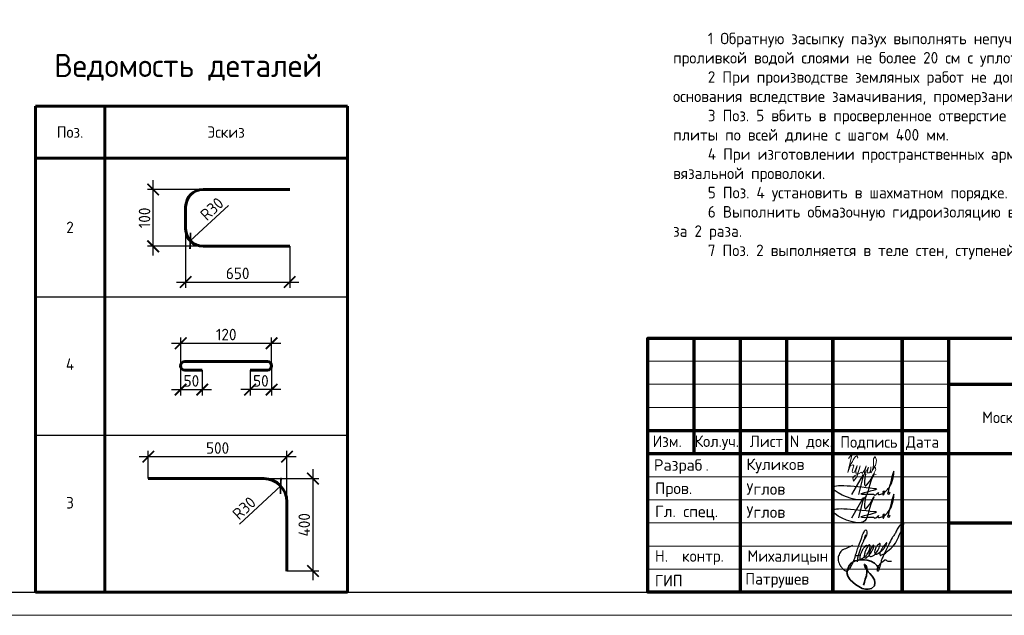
# Model space of a CAD drawing. Header units: millimetres. Extents: x 130535 to 1380046, y -52734 to 121434.
# Tile 28 of 64: x 501503 to 522799, y -7790 to 5099. Entities that reach past the tile are written whole.
import ezdxf
from ezdxf.enums import TextEntityAlignment as Align

# ---------------------------------------------------------------- set-up
doc = ezdxf.new("R2010")
doc.units = ezdxf.units.MM
doc.layers.get('DEFPOINTS').update_dxf_attribs({"color": 1, "lineweight": 0})
for name, color, linetype, lineweight in [('0.15', 252, 'Continuous', 15), ('Standard', 7, 'Continuous', 25), ('Выноски', 20, 'Continuous', 20), ('Основная 0.60', 142, 'Continuous', 60), ('РАЗМЕРЫ', 1, 'Continuous', 9), ('Рамка', 7, 'Continuous', 70), ('Текст', 7, 'Continuous', 25), ('Текст 0.25', 82, 'Continuous', 25), ('ТОНКИЕ', 7, 'Continuous', 9)]:
    doc.layers.add(name, color=color, linetype=linetype, lineweight=lineweight)
doc.layers.add('ТОЛСТЫЕ_ОСНОВНЫЕ', color=6, linetype='Continuous')
doc.styles.add('GOST-2.304_Type-B', font='GOST Common.ttf')
doc.styles.add('ГОСТ', font='isocpeur.ttf')
doc.dimstyles.new('СПДС', dxfattribs={"dimscale": 100, "dimtxt": 2.5, "dimasz": 2.5, "dimexe": 1.25, "dimexo": 0, "dimtad": 1, "dimdec": 0, "dimtxsty": 'GOST-2.304_Type-B', "dimblk": 'ARCHTICK', "dimcen": 2.5, "dimdle": 2, "dimadec": 0, "dimazin": 2, "dimtfac": 0.75, "dimtdec": 0, "dimtmove": 1, "dimatfit": 3, "dimfxl": 1, "dimtolj": 1, "dimarcsym": 1})

# ---------------------------------------------------------------- blocks, each defined once
blk = doc.blocks.new('*U5')
at = {"layer": 'ТОЛСТЫЕ_ОСНОВНЫЕ', "color": 6}
blk.add_lwpolyline([(20, 5), (589, 5), (589, 415), (20, 415)], close=True, dxfattribs=at)
at = {"layer": 'ТОНКИЕ'}
blk.add_lwpolyline([(0, 0), (594, 0), (594, 420), (0, 420)], close=True, dxfattribs=at)
blk = doc.blocks.new('СЛОЖНЫЙ_ОБЪЕКТ_0')
at = {"layer": 'Standard', "color": 7, "linetype": 'Continuous', "lineweight": 25}
for points, start_tangent, end_tangent in [([(-5.888, 1.589), (-5.939, 1.691), (-5.972, 1.691), (-6.022, 1.617), (-6.064, 1.496), (-6.076, 1.414), (-6.076, 1.373), (-6.09, 1.219), (-6.071, 1.071), (-6.041, 1.003), (-6.009, 0.988), (-5.985, 1.012), (-5.95, 1.047), (-5.922, 1.075), (-5.915, 1.097), (-5.843, 1.207), (-5.798, 1.324), (-5.779, 1.438), (-5.77, 1.604), (-5.809, 1.746), (-5.833, 1.77), (-5.864, 1.752), (-5.885, 1.721), (-5.913, 1.566), (-5.919, 1.492), (-5.925, 1.334), (-5.906, 1.223), (-5.871, 1.161), (-5.807, 1.124), (-5.751, 1.203), (-5.713, 1.262), (-5.692, 1.316), (-5.66, 1.414), (-5.641, 1.525), (-5.625, 1.661), (-5.641, 1.808), (-5.657, 1.824), (-5.667, 1.824), (-5.695, 1.763), (-5.714, 1.672), (-5.725, 1.541), (-5.722, 1.421), (-5.665, 1.291), (-5.617, 1.276), (-5.55, 1.31), (-5.459, 1.426), (-5.4, 1.599), (-5.374, 1.864), (-5.388, 1.981), (-5.406, 1.999), (-5.432, 1.973), (-5.463, 1.934), (-5.509, 1.789), (-5.527, 1.661), (-5.508, 1.54), (-5.457, 1.473), (-5.411, 1.463), (-5.347, 1.501), (-5.271, 1.621), (-5.193, 1.738), (-5.143, 1.879), (-5.113, 2.032), (-5.113, 2.111), (-5.121, 2.138), (-5.14, 2.12), (-5.169, 2.039), (-5.206, 1.924), (-5.241, 1.787), (-5.254, 1.679), (-5.254, 1.582), (-5.237, 1.516), (-5.219, 1.498), (-5.191, 1.482), (-5.154, 1.519), (-5.086, 1.578), (-4.953, 1.776), (-4.759, 2.173), (-4.667, 2.981), (-4.667, 3.227), (-4.687, 3.262), (-4.715, 3.262), (-4.742, 3.235), (-4.777, 3.18), (-4.872, 2.956), (-4.891, 2.749), (-4.921, 2.579), (-4.956, 2.444), (-5.001, 2.097), (-5.045, 1.672), (-5.064, 1.441), (-5.075, 1.334), (-5.055, 1.102), (-5.04, 0.878), (-5.04, 0.777), (-5.052, 0.744), (-5.068, 0.75), (-5.077, 0.776), (-5.092, 0.804), (-5.084, 1.076), (-4.938, 1.346), (-4.909, 1.375), (-4.851, 1.355), (-4.78, 1.355), (-4.616, 1.413)], (-0.169301, 0.985564), (0.921845, 0.387559)), ([(-6.577, 1.472), (-6.789, 1.26), (-6.973, 1.076), (-7.024, 0.851), (-7.024, 0.746), (-6.996, 0.632), (-6.845, 0.434), (-6.702, 0.33), (-6.548, 0.258), (-6.432, 0.258), (-6.35, 0.355), (-6.314, 0.52), (-6.284, 0.767), (-6.284, 1.007), (-6.298, 1.279), (-6.31, 1.543), (-6.302, 2.038), (-6.285, 2.303), (-6.246, 2.371), (-6.174, 2.3), (-6.144, 2.003), (-6.194, 1.851)], (-0.677851, -0.735199), (-0.339746, -0.940517)), ([(-6.181, 2.142), (-6.172, 1.967), (-6.172, 1.841), (-6.18, 1.7), (-6.18, 1.412), (-6.17, 1.216), (-6.17, 1.117), (-6.148, 0.957), (-6.119, 0.827)], (0.06248, -0.998046), (0.223108, -0.974794)), ([(-6.329, 1.089), (-6.3, 1.083), (-6.267, 1.081), (-6.233, 1.097), (-6.195, 1.113), (-6.161, 1.123), (-6.143, 1.143), (-6.118, 1.168)], (0.983291, -0.18204), (0.7365, 0.676437))]:
    blk.add_spline(points, degree=3, dxfattribs=dict(at, start_tangent=start_tangent, end_tangent=end_tangent))
blk = doc.blocks.new('Роспись')
at = {"layer": 'Текст', "color": 4}
blk.add_lwpolyline([(4.18, 0.67), (6.68, 5.03), (5.62, 0.66)], dxfattribs=at)
for points in [[(7.11, 5.14), (7.17, 2.59), (9.02, 5.2), (8.57, 4.35), (6.55, -0.29), (0.19, 1.88), (9.09, 2.02)], [(11.23, 1.12), (12.72, 3.08), (13.28, 5.66), (11.96, 0.97)], [(9.09, 2.02), (9.4, 1.96), (6.15, 0.84), (8.42, 0.77), (8.9, 0.77)], [(8.9, 0.77), (8.97, 0.64), (9.94, 1.16)], [(9.94, 1.16), (9.82, 0.79), (10.85, 0.93)], [(10.85, 0.93), (11.13, 1.44), (11.23, 1.11), (10.92, 0.57), (10.85, 0.93)], [(11.23, 1.12), (11.03, 1.05), (10.98, 1.33), (11.05, 1.41)], [(11.96, 0.97), (12.16, 0.71), (12.34, 1.19), (12.03, 1.14), (11.96, 0.97)]]:
    blk.add_spline(points, degree=3, dxfattribs=at)
blk = doc.blocks.new('11')
at = {"layer": 'Выноски'}
for p, q in [((47885, 66608), (47944, 66700)), ((47944, 66700), (47962, 66737)), ((47962, 66737), (47989, 66781)), ((47989, 66781), (48016, 66806)), ((48016, 66806), (48038, 66823)), ((48038, 66823), (48060, 66786)), ((48060, 66786), (48058, 66769))]:
    blk.add_line(p, q, dxfattribs=at)
blk.add_lwpolyline([(47863, 66761), (47937, 66865), (47843, 66458), (47885, 66564), (47905, 66616), (47954, 66628), (47979, 66606), (47957, 66539), (47937, 66487), (47947, 66458), (47991, 66470), (48051, 66611), (48041, 66569), (48023, 66505), (48023, 66448), (48065, 66448), (48090, 66529), (48110, 66608), (48043, 66369), (47972, 66275), (47954, 66344), (47991, 66389), (48078, 66431), (48142, 66470), (48154, 66441), (48204, 66512), (48246, 66606), (48209, 66455), (48204, 66418), (48295, 66574), (48265, 66463), (48265, 66455), (48312, 66453), (48342, 66529), (48347, 66584), (48337, 66465), (48349, 66453), (48401, 66569), (48443, 66616), (48461, 66678), (48466, 66727), (48436, 66811), (48399, 66754), (48399, 66618), (48389, 66549), (48374, 66507), (48416, 66564), (48441, 66576), (48451, 66524), (48433, 66482), (48419, 66453), (48424, 66428), (48458, 66421)], dxfattribs=at)
blk = doc.blocks.new('A$Cd09756da')
h = blk.add_hatch(color=0)
h.paths.add_polyline_path([(-3363, 1089), (-3590, 1089), (-3962, 809), (-3962, 1089), (-4120, 1089), (-4120, 417), (-3962, 417), (-3962, 712), (-3560, 417), (-3308, 417), (-3809, 772)])
h.paths.add_polyline_path([(-3080, 963), (-2635, 963), (-2635, 417), (-2478, 417), (-2478, 1089), (-2645, 1089), (-3236, 1089), (-3236, 930), (-3236, 417), (-3080, 417)])
h.paths.add_polyline_path([(-1340, 1093), (-1498, 1093), (-1498, 420), (-1340, 420), (-1340, 716), (-938, 420), (-686, 420), (-1187, 776), (-741, 1093), (-968, 1093), (-1340, 813)])
at = {"true_color": 0x5f007f}
blk.add_hatch(color=206, dxfattribs=at).paths.add_polyline_path([(-1629, 1018), (-1631, 1026), (-1634, 1032), (-1638, 1038), (-1641, 1044), (-1644, 1049), (-1649, 1054), (-1653, 1059), (-1657, 1063), (-1662, 1066), (-1668, 1071), (-1674, 1074), (-1681, 1077), (-1688, 1079), (-1696, 1082), (-1703, 1084), (-1721, 1088), (-1741, 1091), (-1762, 1092), (-1786, 1093), (-2187, 1093), (-2210, 1092), (-2231, 1091), (-2251, 1088), (-2268, 1084), (-2276, 1082), (-2284, 1079), (-2291, 1077), (-2297, 1073), (-2303, 1071), (-2310, 1066), (-2315, 1063), (-2319, 1059), (-2323, 1054), (-2327, 1049), (-2331, 1044), (-2335, 1038), (-2337, 1032), (-2340, 1025), (-2343, 1018), (-2345, 1010), (-2348, 994), (-2351, 976), (-2353, 956), (-2353, 934), (-2353, 580), (-2353, 557), (-2351, 537), (-2348, 519), (-2345, 502), (-2343, 495), (-2340, 488), (-2337, 481), (-2335, 474), (-2331, 469), (-2327, 463), (-2323, 459), (-2319, 454), (-2315, 450), (-2309, 446), (-2303, 443), (-2297, 439), (-2291, 436), (-2283, 434), (-2276, 431), (-2268, 429), (-2251, 425), (-2231, 423), (-2209, 421), (-2187, 420), (-1786, 420), (-1762, 421), (-1741, 422), (-1721, 425), (-1704, 428), (-1696, 431), (-1688, 433), (-1681, 436), (-1674, 439), (-1668, 442), (-1662, 446), (-1657, 450), (-1653, 454), (-1649, 458), (-1644, 463), (-1641, 468), (-1638, 474), (-1634, 481), (-1631, 487), (-1629, 495), (-1626, 502), (-1623, 519), (-1620, 537), (-1619, 557), (-1618, 580), (-1618, 691), (-1775, 691), (-1775, 600), (-1775, 594), (-1776, 588), (-1777, 582), (-1779, 577), (-1781, 572), (-1783, 568), (-1786, 564), (-1789, 560), (-1792, 557), (-1797, 554), (-1801, 552), (-1806, 550), (-1811, 548), (-1817, 548), (-1824, 547), (-1830, 546), (-2153, 546), (-2159, 547), (-2164, 548), (-2168, 550), (-2172, 552), (-2176, 555), (-2180, 557), (-2183, 561), (-2186, 565), (-2189, 569), (-2191, 573), (-2193, 578), (-2194, 583), (-2196, 593), (-2197, 602), (-2197, 925), (-2197, 931), (-2196, 936), (-2195, 941), (-2193, 946), (-2192, 950), (-2190, 954), (-2187, 957), (-2185, 961), (-2181, 963), (-2178, 966), (-2173, 968), (-2169, 970), (-2164, 971), (-2160, 972), (-2154, 972), (-2149, 972), (-1830, 972), (-1824, 972), (-1817, 972), (-1812, 970), (-1807, 969), (-1802, 967), (-1797, 965), (-1793, 961), (-1790, 958), (-1786, 954), (-1783, 950), (-1781, 946), (-1779, 941), (-1777, 936), (-1776, 931), (-1775, 925), (-1775, 918), (-1775, 844), (-1618, 844), (-1618, 934), (-1619, 956), (-1620, 976), (-1623, 994), (-1627, 1010)])
at = {"color": 0, "lineweight": 0}
for points in [[(-4120, 417), (-4120, 1089), (-3962, 1089), (-3962, 809), (-3590, 1089), (-3363, 1089), (-3809, 772), (-3308, 417), (-3560, 417), (-3962, 712), (-3962, 417), (-4120, 417)], [(-3080, 417), (-3080, 963), (-2635, 963), (-2635, 417), (-2478, 417), (-2478, 1089), (-2645, 1089), (-3236, 1089), (-3236, 930), (-3236, 417), (-3080, 417)], [(-1498, 420), (-1498, 1093), (-1340, 1093), (-1340, 813), (-968, 1093), (-741, 1093), (-1187, 776), (-686, 420), (-938, 420), (-1340, 716), (-1340, 420), (-1498, 420)]]:
    blk.add_lwpolyline(points, close=True, dxfattribs=at)
at = {"lineweight": 35}
blk.add_lwpolyline([(-13508, 523), (-13547, 578), (-13600, 632), (-13677, 670), (-13759, 693), (-13818, 702), (-13912, 702), (-14016, 676), (-14099, 633), (-14147, 575), (-14180, 499), (-14196, 424), (-14178, 345), (-14125, 271), (-14070, 216), (-14013, 165), (-13943, 121), (-13865, 83), (-13793, 64), (-13740, 64), (-13666, 78), (-13601, 136), (-13593, 202), (-13604, 266), (-13651, 344), (-13699, 405), (-13737, 443), (-13779, 503), (-13800, 532), (-13813, 569), (-13820, 591), (-13820, 601), (-13802, 592), (-13787, 577), (-13771, 554), (-13766, 528), (-13766, 443), (-13775, 355), (-13799, 285), (-13814, 219), (-13841, 149)], dxfattribs=at)
at = {"layer": 'Рамка'}
for p, q in [((-17500, 3000), (-17500, 5500)), ((-16500, 0), (-16500, 5500)), ((-15500, 3000), (-15500, 5500)), ((-14500, 0), (-14500, 5500)), ((-14500, 5500), (-14500, 0)), ((-13000, 5500), (-13000, 0)), ((-13000, 0), (-13000, 5500)), ((-12000, 5500), (-12000, 0)), ((-12000, 4500), (0, 4500)), ((-18500, 3500), (-12000, 3500)), ((-18500, 3000), (0, 3000)), ((-5000, 3000), (-5000, 0)), ((-3500, 3000), (-3500, 1500)), ((-2000, 3000), (-2000, 1500)), ((-5000, 2500), (0, 2500)), ((-5000, 2500), (0, 2500)), ((-12000, 1500), (0, 1500))]:
    blk.add_line(p, q, dxfattribs=at)
at = {"layer": 'Рамка', "lineweight": 15}
for p, q in [((-18500, 5000), (-12000, 5000)), ((-18500, 4500), (-12000, 4500)), ((-18500, 4000), (-12000, 4000)), ((-18500, 2500), (-12000, 2500)), ((-18500, 2000), (-12000, 2000)), ((-18500, 1500), (-12000, 1500)), ((-18500, 1000), (-12000, 1000)), ((-18500, 500), (-12000, 500))]:
    blk.add_line(p, q, dxfattribs=at)
at = {"layer": 'Рамка'}
blk.add_lwpolyline([(0, 0), (-18500, 0), (-18500, 5500), (0, 5500)], close=True, dxfattribs=at)
at = {"color": 18, "true_color": 0x000000, "xscale": 100, "yscale": 100, "zscale": 100}
for p in [(-14508, 2045), (-14508, 1545)]:
    blk.add_blockref('Роспись', p, dxfattribs=at)
at = {"layer": '0.15', "xscale": 462, "yscale": 462, "zscale": 462, "rotation": 339.9822667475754}
blk.add_blockref('СЛОЖНЫЙ_ОБЪЕКТ_0', (-11452, -669), dxfattribs=at)
at = {"layer": 'Выноски'}
blk.add_blockref('11', (-62024, -63871), dxfattribs=at)
at = {"color": 7, "style": 'ГОСТ'}
for s, p in [('Разраб', (-18371, 2627)), ('.', (-17258, 2627))]:
    blk.add_text(s, height=250, dxfattribs=at).set_placement(p)
at = {"layer": 'РАЗМЕРЫ', "color": 7, "char_height": 250, "attachment_point": 4, "style": 'ГОСТ'}
for s, insert in [('{\\C256;Куликов}', (-16371, 2734)), ('Углов', (-16371, 2234)), ('Пров.', (-18346, 2215)), ('Гл. спец.', (-18346, 1715)), ('Углов', (-16371, 1734))]:
    blk.add_mtext_dynamic_manual_height_columns(s, width=2000, gutter_width=1250, heights=[0], dxfattribs=dict(at, insert=insert))
at = {"layer": 'РАЗМЕРЫ', "color": 7, "linetype": 'Continuous', "char_height": 250, "width": 2000, "attachment_point": 4, "style": 'GOST-2.304_Type-B'}
for s, insert in [(' Н.  контр.', (-18500, 750)), (' Михалицын', (-16500, 750)), (' ГИП', (-18500, 250)), ('Патрушев', (-16394, 255))]:
    blk.add_mtext(s, dxfattribs=dict(at, insert=insert))
at = {"layer": 'Текст', "color": 7, "style": 'ГОСТ'}
blk.add_text('23-16-КЖ8.2', height=500, dxfattribs=at).set_placement((-6003, 5019), align=Align.MIDDLE_CENTER)
at = {"layer": 'Текст', "color": 7, "style": 'GOST-2.304_Type-B'}
for s, p in [('Изм.', (-18400, 3141)), ('Кол.уч.', (-17490, 3143)), ('Лист', (-16298, 3139)), ('N док.', (-15435, 3141)), ('Подпись', (-14340, 3127)), ('Дата', (-12920, 3127)), ('Стадия', (-4850, 2640)), ('Лист', (-3100, 2640)), ('Листов', (-1508, 2640)), ('Р', (-4328, 1863))]:
    blk.add_text(s, height=250, dxfattribs=at).set_placement(p)
at = {"layer": 'Текст', "color": 7, "linetype": 'Continuous', "lineweight": 0, "char_height": 250, "attachment_point": 5, "style": 'GOST-2.304_Type-B'}
for s, insert, width in [('Многоквартирный жилой дом по адресу:\\PМосковская область, городской округ Звенигород, район "Восточный", микрорайон 2', (-6000, 3750), 12000), ('Корпус 2', (-8500, 2250), 7000)]:
    blk.add_mtext(s, dxfattribs=dict(at, insert=insert, width=width))
blk = doc.blocks.new('_ArchTick')
at = {"color": 0, "linetype": 'ByBlock', "const_width": 0.15}
blk.add_lwpolyline([(-0.5, -0.5), (0.5, 0.5)], dxfattribs=at)
blk = doc.blocks.new('*D233')
at = {"layer": 'DEFPOINTS', "color": 0, "linetype": 'Continuous', "lineweight": 0, "transparency": 16777216}
for p in [(504391, 1424), (505468, 1424), (505468, 195)]:
    blk.add_point(p, dxfattribs=at)
at = {"layer": 'РАЗМЕРЫ', "color": 0, "linetype": 'Continuous', "lineweight": -2, "transparency": 16777216}
for p, q in [((504391, -5), (504391, 1624)), ((505468, 1424), (504266, 1424)), ((505468, 195), (504266, 195))]:
    blk.add_line(p, q, dxfattribs=at)
at = {"layer": 'РАЗМЕРЫ', "color": 0, "linetype": 'Continuous', "lineweight": -2, "transparency": 16777216, "xscale": 250, "yscale": 250, "zscale": 250}
for p, rotation in [((504391, 1424), 90), ((504391, 195), 270)]:
    blk.add_blockref('_ArchTick', p, dxfattribs=dict(at, rotation=rotation))
at = {"layer": 'РАЗМЕРЫ', "color": 0, "linetype": 'Continuous', "lineweight": 0, "transparency": 16777216, "insert": (504203, 810), "char_height": 250, "attachment_point": 5, "rotation": 90, "style": 'GOST-2.304_Type-B'}
blk.add_mtext('\\A1;100', dxfattribs=at)
blk = doc.blocks.new('*D234')
at = {"layer": 'DEFPOINTS', "color": 0, "linetype": 'Continuous', "lineweight": 0, "transparency": 16777216}
for p in [(505093, 570), (507343, 195), (507343, -579)]:
    blk.add_point(p, dxfattribs=at)
at = {"layer": 'РАЗМЕРЫ', "color": 0, "linetype": 'Continuous', "lineweight": -2, "transparency": 16777216}
for p, q in [((505093, 570), (505093, -704)), ((507343, 195), (507343, -704)), ((504893, -579), (507543, -579))]:
    blk.add_line(p, q, dxfattribs=at)
at = {"layer": 'РАЗМЕРЫ', "color": 0, "linetype": 'Continuous', "lineweight": -2, "transparency": 16777216, "xscale": 250, "yscale": 250, "zscale": 250, "rotation": 180}
blk.add_blockref('_ArchTick', (505093, -579), dxfattribs=at)
at = {"layer": 'РАЗМЕРЫ', "color": 0, "linetype": 'Continuous', "lineweight": -2, "transparency": 16777216, "xscale": 250, "yscale": 250, "zscale": 250}
blk.add_blockref('_ArchTick', (507343, -579), dxfattribs=at)
at = {"layer": 'РАЗМЕРЫ', "color": 0, "linetype": 'Continuous', "lineweight": 0, "transparency": 16777216, "insert": (506218, -391), "char_height": 250, "attachment_point": 5, "style": 'GOST-2.304_Type-B'}
blk.add_mtext('\\A1;650', dxfattribs=at)
blk = doc.blocks.new('*D235')
at = {"layer": 'DEFPOINTS', "color": 0, "linetype": 'Continuous', "lineweight": 0, "transparency": 16777216}
for p in [(505468, 570), (505193, 315)]:
    blk.add_point(p, dxfattribs=at)
at = {"layer": 'РАЗМЕРЫ', "color": 0, "linetype": 'Continuous', "lineweight": -2, "transparency": 16777216}
blk.add_line((506018, 1080), (505193, 315), dxfattribs=at)
at = {"layer": 'РАЗМЕРЫ', "color": 0, "linetype": 'Continuous', "lineweight": -2, "transparency": 16777216, "xscale": 250, "yscale": 250, "zscale": 250, "rotation": 222.8482016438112}
blk.add_blockref('_ArchTick', (505193, 315), dxfattribs=at)
at = {"layer": 'РАЗМЕРЫ', "color": 0, "linetype": 'Continuous', "lineweight": 0, "transparency": 16777216, "insert": (505661, 1005), "char_height": 250, "attachment_point": 5, "rotation": 42.8482, "style": 'GOST-2.304_Type-B'}
blk.add_mtext('\\A1;R30', dxfattribs=at)
blk = doc.blocks.new('*D236')
at = {"layer": 'DEFPOINTS', "color": 0, "linetype": 'Continuous', "lineweight": 0, "transparency": 16777216}
for p in [(506486, -2482), (506953, -2390), (506486, -2905)]:
    blk.add_point(p, dxfattribs=at)
at = {"layer": 'РАЗМЕРЫ', "color": 0, "linetype": 'Continuous', "lineweight": -2, "transparency": 16777216}
for p, q in [((506486, -2482), (506486, -3030)), ((506953, -2390), (506953, -3030)), ((507153, -2905), (506286, -2905))]:
    blk.add_line(p, q, dxfattribs=at)
at = {"layer": 'РАЗМЕРЫ', "color": 0, "linetype": 'Continuous', "lineweight": -2, "transparency": 16777216, "xscale": 250, "yscale": 250, "zscale": 250, "rotation": 180}
blk.add_blockref('_ArchTick', (506486, -2905), dxfattribs=at)
at = {"layer": 'РАЗМЕРЫ', "color": 0, "linetype": 'Continuous', "lineweight": -2, "transparency": 16777216, "xscale": 250, "yscale": 250, "zscale": 250}
blk.add_blockref('_ArchTick', (506953, -2905), dxfattribs=at)
at = {"layer": 'РАЗМЕРЫ', "color": 0, "linetype": 'Continuous', "lineweight": 0, "transparency": 16777216, "insert": (506720, -2717), "char_height": 250, "attachment_point": 5, "style": 'GOST-2.304_Type-B'}
blk.add_mtext('\\A1;50', dxfattribs=at)
blk = doc.blocks.new('*D237')
at = {"layer": 'DEFPOINTS', "color": 0, "linetype": 'Continuous', "lineweight": 0, "transparency": 16777216}
for p in [(504984, -2390), (505451, -2482), (505451, -2905)]:
    blk.add_point(p, dxfattribs=at)
at = {"layer": 'РАЗМЕРЫ', "color": 0, "linetype": 'Continuous', "lineweight": -2, "transparency": 16777216}
for p, q in [((504984, -2390), (504984, -3030)), ((505451, -2482), (505451, -3030)), ((504784, -2905), (505651, -2905))]:
    blk.add_line(p, q, dxfattribs=at)
at = {"layer": 'РАЗМЕРЫ', "color": 0, "linetype": 'Continuous', "lineweight": -2, "transparency": 16777216, "xscale": 250, "yscale": 250, "zscale": 250, "rotation": 180}
blk.add_blockref('_ArchTick', (504984, -2905), dxfattribs=at)
at = {"layer": 'РАЗМЕРЫ', "color": 0, "linetype": 'Continuous', "lineweight": -2, "transparency": 16777216, "xscale": 250, "yscale": 250, "zscale": 250}
blk.add_blockref('_ArchTick', (505451, -2905), dxfattribs=at)
at = {"layer": 'РАЗМЕРЫ', "color": 0, "linetype": 'Continuous', "lineweight": 0, "transparency": 16777216, "insert": (505218, -2717), "char_height": 250, "attachment_point": 5, "style": 'GOST-2.304_Type-B'}
blk.add_mtext('\\A1;50', dxfattribs=at)
blk = doc.blocks.new('*D238')
at = {"layer": 'DEFPOINTS', "color": 0, "linetype": 'Continuous', "lineweight": 0, "transparency": 16777216}
for p in [(506953, -1902), (504987, -2370), (506953, -2391)]:
    blk.add_point(p, dxfattribs=at)
at = {"layer": 'РАЗМЕРЫ', "color": 0, "linetype": 'Continuous', "lineweight": -2, "transparency": 16777216}
for p, q in [((504787, -1902), (507153, -1902)), ((504987, -2370), (504987, -1777)), ((506953, -2391), (506953, -1777))]:
    blk.add_line(p, q, dxfattribs=at)
at = {"layer": 'РАЗМЕРЫ', "color": 0, "linetype": 'Continuous', "lineweight": -2, "transparency": 16777216, "xscale": 250, "yscale": 250, "zscale": 250, "rotation": 180}
blk.add_blockref('_ArchTick', (504987, -1902), dxfattribs=at)
at = {"layer": 'РАЗМЕРЫ', "color": 0, "linetype": 'Continuous', "lineweight": -2, "transparency": 16777216, "xscale": 250, "yscale": 250, "zscale": 250}
blk.add_blockref('_ArchTick', (506953, -1902), dxfattribs=at)
at = {"layer": 'РАЗМЕРЫ', "color": 0, "linetype": 'Continuous', "lineweight": 0, "transparency": 16777216, "insert": (505970, -1714), "char_height": 250, "attachment_point": 5, "style": 'GOST-2.304_Type-B'}
blk.add_mtext('\\A1;120', dxfattribs=at)
blk = doc.blocks.new('*D251')
at = {"layer": 'DEFPOINTS', "color": 0, "linetype": 'Continuous', "lineweight": 0, "transparency": 16777216}
for p in [(506784, -4831), (507284, -6831), (507846, -6831)]:
    blk.add_point(p, dxfattribs=at)
at = {"layer": 'РАЗМЕРЫ', "color": 0, "linetype": 'Continuous', "lineweight": -2, "transparency": 16777216}
for p, q in [((507846, -4631), (507846, -7031)), ((506784, -4831), (507971, -4831)), ((507284, -6831), (507971, -6831))]:
    blk.add_line(p, q, dxfattribs=at)
at = {"layer": 'РАЗМЕРЫ', "color": 0, "linetype": 'Continuous', "lineweight": -2, "transparency": 16777216, "xscale": 250, "yscale": 250, "zscale": 250}
for p, rotation in [((507846, -4831), 90), ((507846, -6831), 270)]:
    blk.add_blockref('_ArchTick', p, dxfattribs=dict(at, rotation=rotation))
at = {"layer": 'РАЗМЕРЫ', "color": 0, "linetype": 'Continuous', "lineweight": 0, "transparency": 16777216, "insert": (507658, -5831), "char_height": 250, "attachment_point": 5, "rotation": 90, "style": 'GOST-2.304_Type-B'}
blk.add_mtext('\\A1;400', dxfattribs=at)
blk = doc.blocks.new('*D252')
at = {"layer": 'DEFPOINTS', "color": 0, "linetype": 'Continuous', "lineweight": 0, "transparency": 16777216}
for p in [(504284, -4357), (504284, -4831), (507284, -5331)]:
    blk.add_point(p, dxfattribs=at)
at = {"layer": 'РАЗМЕРЫ', "color": 0, "linetype": 'Continuous', "lineweight": -2, "transparency": 16777216}
for p, q in [((504284, -4831), (504284, -4232)), ((507284, -5331), (507284, -4232)), ((507484, -4357), (504084, -4357))]:
    blk.add_line(p, q, dxfattribs=at)
at = {"layer": 'РАЗМЕРЫ', "color": 0, "linetype": 'Continuous', "lineweight": -2, "transparency": 16777216, "xscale": 250, "yscale": 250, "zscale": 250, "rotation": 180}
blk.add_blockref('_ArchTick', (504284, -4357), dxfattribs=at)
at = {"layer": 'РАЗМЕРЫ', "color": 0, "linetype": 'Continuous', "lineweight": -2, "transparency": 16777216, "xscale": 250, "yscale": 250, "zscale": 250}
blk.add_blockref('_ArchTick', (507284, -4357), dxfattribs=at)
at = {"layer": 'РАЗМЕРЫ', "color": 0, "linetype": 'Continuous', "lineweight": 0, "transparency": 16777216, "insert": (505784, -4170), "char_height": 250, "attachment_point": 5, "style": 'GOST-2.304_Type-B'}
blk.add_mtext('\\A1;500', dxfattribs=at)
blk = doc.blocks.new('*D253')
at = {"layer": 'DEFPOINTS', "color": 0, "linetype": 'Continuous', "lineweight": 0, "transparency": 16777216}
for p in [(507150, -4991), (506784, -5331)]:
    blk.add_point(p, dxfattribs=at)
at = {"layer": 'РАЗМЕРЫ', "color": 0, "linetype": 'Continuous', "lineweight": -2, "transparency": 16777216}
blk.add_line((506256, -5821), (507150, -4991), dxfattribs=at)
at = {"layer": 'РАЗМЕРЫ', "color": 0, "linetype": 'Continuous', "lineweight": -2, "transparency": 16777216, "xscale": 250, "yscale": 250, "zscale": 250, "rotation": 42.84820164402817}
blk.add_blockref('_ArchTick', (507150, -4991), dxfattribs=at)
at = {"layer": 'РАЗМЕРЫ', "color": 0, "linetype": 'Continuous', "lineweight": 0, "transparency": 16777216, "insert": (506358, -5471), "char_height": 250, "attachment_point": 5, "rotation": 42.8482, "style": 'GOST-2.304_Type-B'}
blk.add_mtext('\\A1;R30', dxfattribs=at)

msp = doc.modelspace()

# ---------------------------------------------------------------- linework, layer by layer
at = {"layer": 'Основная 0.60', "linetype": 'Continuous', "lineweight": 60}
for p, q in [((501841.9, 3229.9), (508591.9, 3229.9)), ((501841.9, 3229.9), (501841.9, -7290.1)), ((503341.9, 3229.9), (503341.9, -7290.1)), ((508591.9, 3229.9), (508591.9, -7290.1)), ((501841.9, 2104.9), (508591.9, 2104.9)), ((501841.9, -7290.1), (508591.9, -7290.1))]:
    msp.add_line(p, q, dxfattribs=at)
at = {"layer": 'Основная 0.60'}
for p, q in [((505468.2, 1424.3), (507343.2, 1424.3)), ((505093.2, 1049.3), (505093.2, 569.8)), ((505468.2, 194.8), (507343.2, 194.8)), ((505076.2, -2298.1), (506861.3, -2298.1)), ((505076.2, -2481.7), (505451.2, -2481.7)), ((506861.3, -2481.7), (506486.3, -2481.7)), ((506783.8, -4831.1), (504283.8, -4831.1)), ((507283.8, -6831.1), (507283.8, -5331.1))]:
    msp.add_line(p, q, dxfattribs=at)
at = {"layer": 'Основная 0.60', "linetype": 'Continuous', "lineweight": -3}
for p, q in [((501841.9, -895.1), (508591.9, -895.1)), ((501841.9, -895.1), (508591.9, -895.1)), ((501841.9, -3895.1), (508591.9, -3895.1))]:
    msp.add_line(p, q, dxfattribs=at)
at = {"layer": 'Основная 0.60'}
for centre, radius, start, end in [((505468.2, 1049.3), 375, 90, 180), ((505468.2, 569.8), 375, 180, 270), ((505076.2, -2389.9), 91.8, 90, 270), ((506861.3, -2389.9), 91.8, 270, 90), ((506783.8, -5331.1), 500, 0, 90)]:
    msp.add_arc(centre, radius, start, end, dxfattribs=at)

# ---------------------------------------------------------------- block references
at = {"xscale": 100, "yscale": 100, "zscale": 100}
msp.add_blockref('*U5', (474692.4, -7790.1), dxfattribs=at)
msp.add_blockref('*U5', (474692.4, -7790.1), dxfattribs=at)
at = {"lineweight": 50, "ltscale": 100}
msp.add_blockref('A$Cd09756da', (533592.4, -7290.1), dxfattribs=at)

# ---------------------------------------------------------------- texts
at = {"layer": 'Основная 0.60', "linetype": 'Continuous', "lineweight": -3, "attachment_point": 5, "style": 'GOST-2.304_Type-B'}
for s, insert, char_height, width in [('Ведомость деталей', (505146.9, 4068.3), 500, 6669.969), ('Поз.', (502591.9, 2667.4), 250, 1200), ('Эскиз', (505966.9, 2667.4), 250, 1200), ('2', (502591.9, 604.9), 250, 1200), ('4', (502591.9, -2354.9), 250, 1200), ('3', (502591.9, -5354.9), 250, 1200)]:
    msp.add_mtext(s, dxfattribs=dict(at, insert=insert, char_height=char_height, width=width))
at = {"layer": 'Текст 0.25', "insert": (515636.1, 4816.9), "char_height": 250, "attachment_point": 1, "style": 'GOST-2.304_Type-B'}
msp.add_mtext_dynamic_manual_height_columns('\\pxi3;1 Обратную засыпку пазух выполнять непучинистым, ненабухающим грунтом без органических включений с проливкой водой слоями не более 20 см с уплотнением грунта до коэффициента уплотнения 0,95.\\P2 При производстве земляных работ не допускать ухудшения свойств грунтов и качества подготовленного основания вследствие замачивания, промерзания, размыва, повреждения механизмами и транспортом.\\P3 Поз. 5 вбить в просверленное отверстие %%C10 мм. Анкеровка выполняется в теле стен, ступеней и в теле плиты по всей длине с шагом 400 мм.\\P4 При изготовлении пространственных арматурных каркасов соединение стержней выполнять при помощи вязальной проволоки. \\P5 Поз. 4 установить в шахматном порядке.\\P6 Выполнить обмазочную гидроизоляцию всех поверхностей, соприкасающихся с грунтом, горячим битумом за 2 раза.\\P7 Поз. 2 выполняется в теле стен, ступеней и в теле плиты по всей длине с шагом 200 мм', width=17507.725, gutter_width=1250, heights=[0], dxfattribs=at)

# ---------------------------------------------------------------- dimensions: what is measured, and where the dimension line sits
at = {"layer": 'РАЗМЕРЫ', "color": 3, "linetype": 'Continuous', "lineweight": 0}
for base, p1, p2, angle, text, picture, middle in [((504390.5, 1424.3), (505468.2, 194.8), (505468.2, 1424.3), 90, '100', '*D233', (504203, 809.6)), ((506486.3, -2904.7), (506953.1, -2389.9), (506486.3, -2481.7), 180, '50', '*D236', (506719.7, -2717.2)), ((504283.8, -4357.5), (507283.8, -5331.1), (504283.8, -4831.1), 180, '500', '*D252', (505783.8, -4170)), ((507845.7, -6831.1), (506783.8, -4831.1), (507283.8, -6831.1), 270, '400', '*D251', (507658.2, -5831.1))]:
    dim = msp.add_linear_dim(base=base, p1=p1, p2=p2, angle=angle, text=text, dimstyle='СПДС', override={"dimlfac": 0.2}, dxfattribs=at)
    dim.commit()
    dim.dimension.update_dxf_attribs({"geometry": picture, "text_midpoint": middle})
for center, mpoint, picture, middle in [((505468.2, 569.8), (505193.2, 314.8), '*D235', (505788.9, 867.3)), ((506783.8, -5331.1), (507150.4, -4991), '*D253', (506485.2, -5608.1))]:
    dim = msp.add_radius_dim(center=center, mpoint=mpoint, text='R30', dimstyle='СПДС', override={"dimlfac": 0.2}, dxfattribs=at)
    dim.commit()
    dim.dimension.update_dxf_attribs({"geometry": picture, "text_midpoint": middle, "dimtype": 164})
for base, p1, p2, text, picture, middle in [((507343.2, -578.6), (505093.2, 569.8), (507343.2, 194.8), '650', '*D234', (506218.2, -391.1)), ((506953.1, -1901.9), (504986.6, -2369.9), (506953.1, -2390.9), '120', '*D238', (505969.8, -1714.4)), ((505451.2, -2904.7), (504984.4, -2389.9), (505451.2, -2481.7), '50', '*D237', (505217.8, -2717.2))]:
    dim = msp.add_linear_dim(base=base, p1=p1, p2=p2, text=text, dimstyle='СПДС', override={"dimlfac": 0.2}, dxfattribs=at)
    dim.commit()
    dim.dimension.update_dxf_attribs({"geometry": picture, "text_midpoint": middle})

doc.saveas('drawing.dxf')
